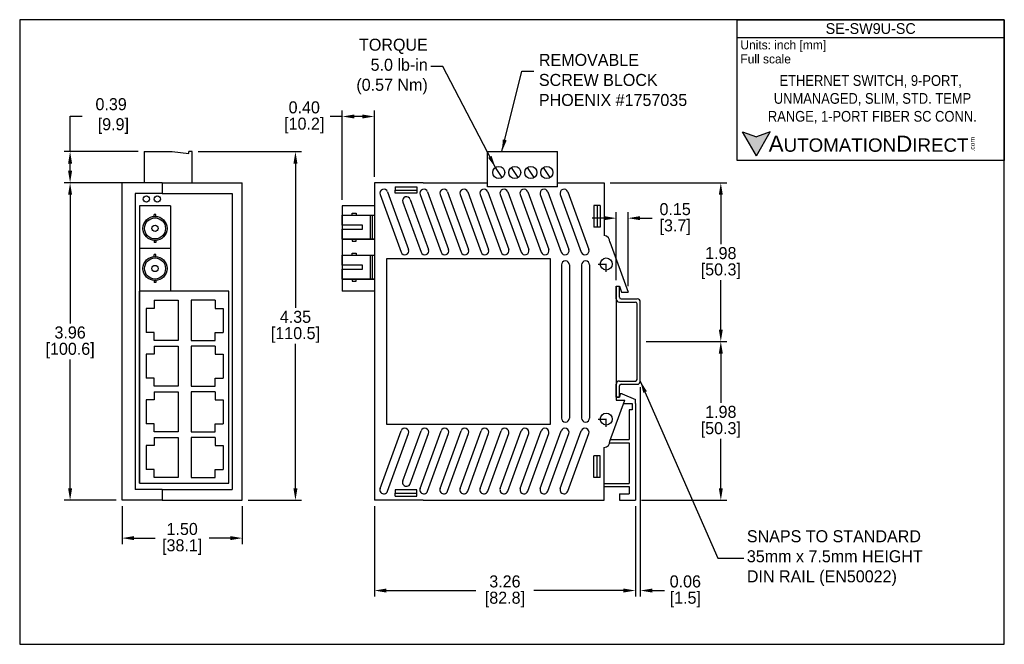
# Model space of a CAD drawing. Header units: inches. Extents: x 955.5 to 967.8, y 544.9 to 552.7.
import ezdxf

# ---------------------------------------------------------------- set-up
doc = ezdxf.new("R2010")
doc.units = ezdxf.units.IN
doc.header["$MEASUREMENT"] = 0
doc.linetypes.add('CENTER', pattern=[2, 1.25, -0.25, 0.25, -0.25])
for name, color, linetype in [('Centerline', 40, 'CENTER'), ('Dimensions', 140, 'Continuous'), ('Text', 140, 'Continuous')]:
    doc.layers.add(name, color=color, linetype=linetype)
doc.styles.add('\\M+2ABAC\\M+2A6A11', font='txt')
doc.dimstyles.get("Standard").update_dxf_attribs({"dimscale": 1.5, "dimtxt": 0.1, "dimasz": 0.1, "dimexe": 0.05, "dimexo": 0.05, "dimgap": 0.025, "dimtad": 0, "dimtih": 1, "dimtoh": 1, "dimrnd": 0.0005, "dimzin": 0, "dimdsep": 46, "dimtxsty": 'Standard', "dimcen": 0, "dimadec": 0, "dimazin": 0, "dimtfac": 1, "dimtofl": 0, "dimtmove": 0, "dimatfit": 3, "dimfxl": 0, "dimtolj": 1, "dimtzin": 0, "dimarcsym": 0})

# ---------------------------------------------------------------- blocks, each defined once
blk = doc.blocks.new('*D0')
at = {"layer": 'Defpoints', "color": 0}
for p in [(963.272, 548.701), (964.277, 548.701), (963.212, 546.721)]:
    blk.add_point(p, dxfattribs=at)
at = {"layer": 'Dimensions', "color": 0, "lineweight": -2}
for p, q in [((963.347, 548.701), (964.352, 548.701)), ((964.277, 548.551), (964.277, 547.936)), ((964.277, 546.871), (964.277, 547.486)), ((963.287, 546.721), (964.352, 546.721))]:
    blk.add_line(p, q, dxfattribs=at)
at = {"layer": 'Dimensions', "color": 0}
for points in [[(964.252, 548.551), (964.302, 548.551), (964.277, 548.701)], [(964.252, 546.871), (964.302, 546.871), (964.277, 546.721)]]:
    blk.add_solid(points, dxfattribs=at)
at = {"layer": 'Dimensions', "color": 0, "char_height": 0.15, "attachment_point": 5}
for s, insert in [('\\A1;1.98', (964.277, 547.823)), ('\\A1;[50.3]', (964.277, 547.598))]:
    blk.add_mtext(s, dxfattribs=dict(at, insert=insert))
blk = doc.blocks.new('*D1')
at = {"layer": 'Defpoints', "color": 0}
for p in [(962.822, 550.681), (963.272, 548.701), (964.277, 548.701)]:
    blk.add_point(p, dxfattribs=at)
at = {"layer": 'Dimensions', "color": 0, "lineweight": -2}
for p, q in [((962.897, 550.681), (964.352, 550.681)), ((964.277, 550.531), (964.277, 549.916)), ((964.277, 548.851), (964.277, 549.466)), ((963.347, 548.701), (964.352, 548.701))]:
    blk.add_line(p, q, dxfattribs=at)
at = {"layer": 'Dimensions', "color": 0}
for points in [[(964.252, 550.531), (964.302, 550.531), (964.277, 550.681)], [(964.252, 548.851), (964.302, 548.851), (964.277, 548.701)]]:
    blk.add_solid(points, dxfattribs=at)
at = {"layer": 'Dimensions', "color": 0, "char_height": 0.15, "attachment_point": 5}
for s, insert in [('\\A1;1.98', (964.277, 549.803)), ('\\A1;[50.3]', (964.277, 549.578))]:
    blk.add_mtext(s, dxfattribs=dict(at, insert=insert))
blk = doc.blocks.new('*D2')
at = {"layer": 'Defpoints', "color": 0}
for p in [(959.952, 546.721), (963.212, 546.721), (963.212, 545.595)]:
    blk.add_point(p, dxfattribs=at)
at = {"layer": 'Dimensions', "color": 0, "lineweight": -2}
for p, q in [((959.952, 546.646), (959.952, 545.52)), ((963.212, 546.646), (963.212, 545.52)), ((960.102, 545.595), (961.219, 545.595)), ((963.062, 545.595), (961.944, 545.595))]:
    blk.add_line(p, q, dxfattribs=at)
at = {"layer": 'Dimensions', "color": 0}
for points in [[(960.102, 545.62), (960.102, 545.57), (959.952, 545.595)], [(963.062, 545.62), (963.062, 545.57), (963.212, 545.595)]]:
    blk.add_solid(points, dxfattribs=at)
at = {"layer": 'Dimensions', "color": 0, "char_height": 0.15, "attachment_point": 5}
for s, insert in [('\\A1;3.26', (961.582, 545.708)), ('\\A1;[82.8]', (961.582, 545.483))]:
    blk.add_mtext(s, dxfattribs=dict(at, insert=insert))
blk = doc.blocks.new('*D3')
at = {"layer": 'Defpoints', "color": 0}
for p in [(963.272, 548.208), (963.212, 546.721), (963.272, 545.595)]:
    blk.add_point(p, dxfattribs=at)
at = {"layer": 'Dimensions', "color": 0, "lineweight": -2}
for p, q in [((963.272, 548.133), (963.272, 545.52)), ((963.212, 546.646), (963.212, 545.52)), ((963.062, 545.595), (962.912, 545.595)), ((963.422, 545.595), (963.572, 545.595))]:
    blk.add_line(p, q, dxfattribs=at)
at = {"layer": 'Dimensions', "color": 0}
for points in [[(963.062, 545.62), (963.062, 545.57), (963.212, 545.595)], [(963.422, 545.62), (963.422, 545.57), (963.272, 545.595)]]:
    blk.add_solid(points, dxfattribs=at)
at = {"layer": 'Dimensions', "color": 0, "char_height": 0.15, "attachment_point": 5}
for s, insert in [('\\A1;0.06', (963.834, 545.708)), ('\\A1;[1.5]', (963.834, 545.483))]:
    blk.add_mtext(s, dxfattribs=dict(at, insert=insert))
blk = doc.blocks.new('*D4')
at = {"layer": 'Defpoints', "color": 0}
for p in [(957.678, 551.071), (958.303, 546.721), (958.967, 546.721)]:
    blk.add_point(p, dxfattribs=at)
at = {"layer": 'Dimensions', "color": 0, "lineweight": -2}
for p, q in [((957.753, 551.071), (959.042, 551.071)), ((958.967, 550.921), (958.967, 549.121)), ((958.967, 546.871), (958.967, 548.671)), ((958.378, 546.721), (959.042, 546.721))]:
    blk.add_line(p, q, dxfattribs=at)
at = {"layer": 'Dimensions', "color": 0}
for points in [[(958.942, 550.921), (958.992, 550.921), (958.967, 551.071)], [(958.942, 546.871), (958.992, 546.871), (958.967, 546.721)]]:
    blk.add_solid(points, dxfattribs=at)
at = {"layer": 'Dimensions', "color": 0, "char_height": 0.15, "attachment_point": 5}
for s, insert in [('\\A1;4.35', (958.967, 549.008)), ('\\A1;[110.5]', (958.967, 548.783))]:
    blk.add_mtext(s, dxfattribs=dict(at, insert=insert))
blk = doc.blocks.new('*D5')
at = {"layer": 'Defpoints', "color": 0}
for p in [(956.803, 546.721), (958.303, 546.721), (956.803, 546.249)]:
    blk.add_point(p, dxfattribs=at)
at = {"layer": 'Dimensions', "color": 0, "lineweight": -2}
for p, q in [((956.803, 546.646), (956.803, 546.174)), ((958.303, 546.646), (958.303, 546.174)), ((956.953, 546.249), (957.215, 546.249)), ((958.153, 546.249), (957.89, 546.249))]:
    blk.add_line(p, q, dxfattribs=at)
at = {"layer": 'Dimensions', "color": 0}
for points in [[(956.953, 546.274), (956.953, 546.224), (956.803, 546.249)], [(958.153, 546.274), (958.153, 546.224), (958.303, 546.249)]]:
    blk.add_solid(points, dxfattribs=at)
at = {"layer": 'Dimensions', "color": 0, "char_height": 0.15, "attachment_point": 5}
for s, insert in [('\\A1;1.50', (957.553, 546.362)), ('\\A1;[38.1]', (957.553, 546.137))]:
    blk.add_mtext(s, dxfattribs=dict(at, insert=insert))
blk = doc.blocks.new('*D6')
at = {"layer": 'Defpoints', "color": 0}
for p in [(956.154, 550.681), (956.803, 550.681), (956.803, 546.721)]:
    blk.add_point(p, dxfattribs=at)
at = {"layer": 'Dimensions', "color": 0, "lineweight": -2}
for p, q in [((956.728, 550.681), (956.079, 550.681)), ((956.154, 550.531), (956.154, 548.926)), ((956.154, 546.871), (956.154, 548.476)), ((956.728, 546.721), (956.079, 546.721))]:
    blk.add_line(p, q, dxfattribs=at)
at = {"layer": 'Dimensions', "color": 0}
for points in [[(956.129, 550.531), (956.179, 550.531), (956.154, 550.681)], [(956.129, 546.871), (956.179, 546.871), (956.154, 546.721)]]:
    blk.add_solid(points, dxfattribs=at)
at = {"layer": 'Dimensions', "color": 0, "char_height": 0.15, "attachment_point": 5}
for s, insert in [('\\A1;3.96', (956.154, 548.813)), ('\\A1;[100.6]', (956.154, 548.588))]:
    blk.add_mtext(s, dxfattribs=dict(at, insert=insert))
blk = doc.blocks.new('*D7')
at = {"layer": 'Defpoints', "color": 0}
for p in [(959.552, 551.508), (959.952, 550.681), (959.552, 550.393, -45)]:
    blk.add_point(p, dxfattribs=at)
at = {"layer": 'Dimensions', "color": 0, "lineweight": -2}
for p, q in [((959.552, 551.508), (959.402, 551.508)), ((959.552, 550.468), (959.552, 551.583)), ((959.802, 551.508), (959.702, 551.508)), ((959.952, 550.756), (959.952, 551.583))]:
    blk.add_line(p, q, dxfattribs=at)
at = {"layer": 'Dimensions', "color": 0}
for points in [[(959.702, 551.533), (959.702, 551.483), (959.552, 551.508)], [(959.802, 551.533), (959.802, 551.483), (959.952, 551.508)]]:
    blk.add_solid(points, dxfattribs=at)
at = {"layer": 'Dimensions', "color": 0, "char_height": 0.15, "attachment_point": 5}
for s, insert in [('\\A1;0.40', (959.077, 551.621)), ('\\A1;[10.2]', (959.077, 551.396))]:
    blk.add_mtext(s, dxfattribs=dict(at, insert=insert))
blk = doc.blocks.new('*D8')
at = {"layer": 'Defpoints', "color": 0}
for p in [(963.119, 550.24), (962.972, 549.393), (963.119, 549.318)]:
    blk.add_point(p, dxfattribs=at)
at = {"layer": 'Dimensions', "color": 0, "lineweight": -2}
for p, q in [((962.972, 549.468), (962.972, 550.315)), ((963.119, 549.393), (963.119, 550.315)), ((962.822, 550.24), (962.672, 550.24)), ((963.269, 550.24), (963.419, 550.24))]:
    blk.add_line(p, q, dxfattribs=at)
at = {"layer": 'Dimensions', "color": 0}
for points in [[(962.822, 550.265), (962.822, 550.215), (962.972, 550.24)], [(963.269, 550.265), (963.269, 550.215), (963.119, 550.24)]]:
    blk.add_solid(points, dxfattribs=at)
at = {"layer": 'Dimensions', "color": 0, "char_height": 0.15, "attachment_point": 5}
for s, insert in [('\\A1;0.15', (963.707, 550.352)), ('\\A1;[3.7]', (963.707, 550.127))]:
    blk.add_mtext(s, dxfattribs=dict(at, insert=insert))
blk = doc.blocks.new('*D9')
at = {"layer": 'Defpoints', "color": 0}
for p in [(956.154, 551.071), (957.078, 551.071), (957.078, 550.681)]:
    blk.add_point(p, dxfattribs=at)
at = {"layer": 'Dimensions', "color": 0, "lineweight": -2}
for p, q in [((956.154, 551.071), (956.154, 551.514)), ((956.154, 551.514), (956.304, 551.514)), ((957.003, 551.071), (956.079, 551.071)), ((956.154, 550.831), (956.154, 550.921)), ((957.003, 550.681), (956.079, 550.681))]:
    blk.add_line(p, q, dxfattribs=at)
at = {"layer": 'Dimensions', "color": 0}
for points in [[(956.129, 550.921), (956.179, 550.921), (956.154, 551.071)], [(956.129, 550.831), (956.179, 550.831), (956.154, 550.681)]]:
    blk.add_solid(points, dxfattribs=at)
at = {"layer": 'Dimensions', "color": 0, "insert": (956.666, 551.514), "char_height": 0.15, "attachment_point": 5}
blk.add_mtext('\\A1;0.39\\P [9.9]', dxfattribs=at)

msp = doc.modelspace()

# ---------------------------------------------------------------- hatches: boundary and pattern name
at = {"layer": 'Dimensions'}
msp.add_hatch(color=256, dxfattribs=at).paths.add_polyline_path([(964.894, 551.317), (964.722, 551.254), (964.549, 551.317), (964.722, 551.018)])

# ---------------------------------------------------------------- linework, layer by layer
for p, q in [((957.078, 551.071), (957.428, 551.071)), ((957.078, 551.071), (957.078, 550.681)), ((957.428, 551.071), (957.637, 551.046, 45)), ((957.678, 551.071), (957.637, 551.071)), ((957.637, 551.046, 45), (957.637, 551.071, 45)), ((957.678, 550.681), (957.678, 551.071)), ((961.366, 550.681), (961.366, 551.071)), ((961.366, 551.071, 0.03), (962.238, 551.071, 0.03)), ((962.238, 550.681), (962.238, 551.071)), ((961.546, 550.747, 0.03), (961.463, 550.872, 0.03)), ((961.746, 550.747, 0.04), (961.663, 550.872, 0.04)), ((961.946, 550.747, 0.03), (961.863, 550.872, 0.03)), ((962.146, 550.747, 0.04), (962.063, 550.872, 0.04)), ((956.803, 546.721), (956.803, 550.681)), ((957.303, 550.681), (956.803, 550.681)), ((957.303, 550.681), (957.303, 550.546)), ((957.303, 550.681), (957.303, 550.546)), ((957.303, 550.681), (958.303, 550.681)), ((958.303, 546.721), (958.303, 550.681)), ((959.952, 550.681), (959.952, 546.721)), ((960.112, 550.681), (959.952, 550.681)), ((960.562, 550.681), (960.112, 550.681)), ((960.562, 550.681), (961.366, 550.681)), ((961.366, 550.631, 0.03), (961.366, 550.681)), ((962.238, 550.681), (962.492, 550.681)), ((962.238, 550.631, 0.03), (962.238, 550.681)), ((962.492, 550.681), (962.732, 550.681)), ((962.732, 550.681), (962.822, 550.681)), ((962.822, 550.681), (962.822, 550.681)), ((962.822, 550.681), (962.822, 550.023)), ((957.303, 550.546), (956.965, 550.546)), ((956.965, 550.546), (956.965, 546.855)), ((957.303, 550.546), (958.178, 550.546)), ((958.178, 550.546), (958.178, 546.855)), ((960.023, 550.534, 45), (960.285, 549.815, 45)), ((960.117, 550.568, 45), (960.379, 549.849, 45)), ((960.212, 550.631), (960.212, 550.591)), ((960.212, 550.631), (960.482, 550.631)), ((960.212, 550.591), (960.482, 550.591)), ((960.212, 550.551), (960.212, 550.591)), ((960.482, 550.551), (960.212, 550.551)), ((960.482, 550.631), (960.482, 550.591)), ((960.482, 550.591), (960.482, 550.551)), ((960.523, 550.534, 45), (960.785, 549.815, 45)), ((960.617, 550.568, 45), (960.879, 549.849, 45)), ((960.773, 550.534, 45), (961.035, 549.815, 45)), ((960.867, 550.568, 45), (961.129, 549.849, 45)), ((961.023, 550.534, 45), (961.285, 549.815, 45)), ((961.117, 550.568, 45), (961.379, 549.849, 45)), ((961.273, 550.534, 45), (961.535, 549.815, 45)), ((962.238, 550.631, 0.03), (961.366, 550.631, 0.03)), ((961.367, 550.568, 45), (961.629, 549.849, 45)), ((961.523, 550.534, 45), (961.785, 549.815, 45)), ((961.617, 550.568, 45), (961.879, 549.849, 45)), ((961.773, 550.534, 45), (962.035, 549.815, 45)), ((961.867, 550.568, 45), (962.129, 549.849, 45)), ((962.023, 550.534, 45), (962.285, 549.815, 45)), ((962.117, 550.568, 45), (962.379, 549.849, 45)), ((962.273, 550.534, 45), (962.535, 549.815, 45)), ((962.367, 550.568, 45), (962.629, 549.849, 45)), ((960.307, 550.44, 45), (960.535, 549.815, 45)), ((960.401, 550.474, 45), (960.629, 549.849, 45)), ((962.692, 550.397), (962.692, 550.127)), ((962.732, 550.397), (962.692, 550.397)), ((962.732, 550.397), (962.732, 550.127)), ((962.772, 550.397), (962.732, 550.397)), ((962.772, 550.397), (962.772, 550.127)), ((957.019, 550.393, -45), (957.019, 549.331, -45)), ((957.409, 550.393, -45), (957.019, 550.393, -45)), ((957.202, 550.261), (957.202, 550.287)), ((957.226, 550.287), (957.202, 550.287)), ((957.226, 550.261), (957.226, 550.287)), ((957.409, 550.393, -45), (957.409, 549.331, -45)), ((959.552, 550.393, -45), (959.552, 549.331, -45)), ((959.952, 550.393, -45), (959.552, 550.393, -45)), ((959.552, 550.277), (959.952, 550.277)), ((959.552, 550.152), (959.552, 550.277)), ((959.677, 550.277), (959.677, 550.302)), ((959.677, 550.302), (959.727, 550.302)), ((959.727, 550.302), (959.727, 550.277)), ((959.902, 549.977), (959.902, 550.277)), ((959.927, 549.977), (959.927, 550.277)), ((959.802, 550.152), (959.552, 550.152)), ((959.802, 550.102), (959.802, 550.152)), ((959.552, 550.102), (959.802, 550.102)), ((959.552, 549.977), (959.552, 550.102)), ((962.732, 550.127), (962.692, 550.127)), ((962.772, 550.127), (962.732, 550.127)), ((957.202, 549.962), (957.202, 549.937)), ((957.226, 549.937), (957.202, 549.937)), ((957.226, 549.962), (957.226, 549.937)), ((959.952, 549.977), (959.552, 549.977)), ((959.552, 549.977), (959.952, 549.977)), ((959.677, 549.977), (959.677, 549.952)), ((959.677, 549.952), (959.727, 549.952)), ((959.727, 549.952), (959.727, 549.977)), ((962.892, 549.943), (963.119, 549.318)), ((957.409, 549.862, -45), (957.019, 549.862, -45)), ((957.202, 549.761), (957.202, 549.787)), ((957.226, 549.787), (957.202, 549.787)), ((957.226, 549.761), (957.226, 549.787)), ((959.677, 549.802), (959.727, 549.802)), ((959.677, 549.777), (959.677, 549.802)), ((959.727, 549.802), (959.727, 549.777)), ((959.552, 549.652), (959.552, 549.777)), ((959.552, 549.777), (959.952, 549.777)), ((959.902, 549.477), (959.902, 549.777)), ((959.927, 549.477), (959.927, 549.777)), ((960.102, 549.731), (960.102, 547.671)), ((962.152, 549.731), (960.102, 549.731)), ((962.152, 547.671), (962.152, 549.731)), ((962.288, 549.656), (962.288, 547.746)), ((962.388, 549.656), (962.388, 547.746)), ((962.538, 549.656), (962.538, 547.746)), ((962.638, 549.656), (962.638, 547.746)), ((959.802, 549.652), (959.552, 549.652)), ((959.552, 549.602), (959.802, 549.602)), ((959.552, 549.477), (959.552, 549.602)), ((959.802, 549.602), (959.802, 549.652)), ((957.202, 549.462), (957.202, 549.437)), ((957.226, 549.437), (957.202, 549.437)), ((957.226, 549.462), (957.226, 549.437)), ((959.552, 549.477), (959.952, 549.477)), ((959.952, 549.477), (959.552, 549.477)), ((959.677, 549.477), (959.677, 549.452)), ((959.677, 549.452), (959.727, 549.452)), ((959.727, 549.452), (959.727, 549.477)), ((957.019, 546.936, -45), (957.019, 549.331, -45)), ((958.134, 549.331, -45), (957.019, 549.331, -45)), ((957.019, 549.331, -45), (957.019, 546.936, -45)), ((958.134, 546.936, -45), (958.134, 549.331, -45)), ((959.952, 549.331, -45), (959.552, 549.331, -45)), ((962.972, 549.393), (962.972, 547.968)), ((962.972, 549.393), (963.012, 549.393)), ((962.972, 549.393), (963.012, 549.393)), ((962.972, 549.233), (962.972, 549.393)), ((963.012, 549.393), (963.039, 549.318)), ((963.012, 549.253), (963.012, 549.393)), ((963.039, 549.318), (963.119, 549.318)), ((957.205, 549.215), (957.205, 549.115)), ((957.205, 549.215), (957.505, 549.215)), ((957.505, 549.215), (957.505, 548.715)), ((957.664, 549.215), (957.664, 548.715)), ((957.964, 549.215), (957.664, 549.215)), ((957.964, 549.215), (957.964, 549.115)), ((963.012, 549.193), (963.212, 549.193)), ((963.032, 549.233), (963.232, 549.233)), ((963.232, 548.228), (963.232, 549.173)), ((963.272, 548.208), (963.272, 549.193)), ((957.105, 549.115), (957.105, 548.815)), ((957.205, 549.115), (957.105, 549.115)), ((957.964, 549.115), (958.064, 549.115)), ((958.064, 549.115), (958.064, 548.815)), ((957.205, 548.815), (957.105, 548.815)), ((957.205, 548.715), (957.205, 548.815)), ((957.964, 548.815), (958.064, 548.815)), ((957.964, 548.715), (957.964, 548.815)), ((957.505, 548.715), (957.205, 548.715)), ((957.664, 548.715), (957.964, 548.715)), ((957.205, 548.645), (957.205, 548.545)), ((957.205, 548.645), (957.505, 548.645)), ((957.505, 548.645), (957.505, 548.145)), ((957.664, 548.645), (957.664, 548.145)), ((957.964, 548.645), (957.664, 548.645)), ((957.964, 548.645), (957.964, 548.545)), ((957.105, 548.545), (957.105, 548.245)), ((957.205, 548.545), (957.105, 548.545)), ((957.964, 548.545), (958.064, 548.545)), ((958.064, 548.545), (958.064, 548.245)), ((957.205, 548.245), (957.105, 548.245)), ((957.205, 548.145), (957.205, 548.245)), ((957.964, 548.245), (958.064, 548.245)), ((957.964, 548.145), (957.964, 548.245)), ((963.012, 548.208), (963.212, 548.208)), ((957.505, 548.145), (957.205, 548.145)), ((957.205, 548.075), (957.205, 547.975)), ((957.205, 548.075), (957.505, 548.075)), ((957.505, 548.075), (957.505, 547.575)), ((957.664, 548.145), (957.964, 548.145)), ((957.664, 548.075), (957.664, 547.575)), ((957.964, 548.075), (957.664, 548.075)), ((957.964, 548.075), (957.964, 547.975)), ((962.972, 548.008), (962.972, 548.168)), ((963.012, 548.008), (963.012, 548.148)), ((963.032, 548.168), (963.232, 548.168)), ((957.105, 547.975), (957.105, 547.675)), ((957.205, 547.975), (957.105, 547.975)), ((957.964, 547.975), (958.064, 547.975)), ((958.064, 547.975), (958.064, 547.675)), ((962.892, 547.459), (963.077, 547.968)), ((963.012, 548.008), (962.972, 548.008)), ((962.972, 548.008), (963.012, 548.008)), ((962.972, 547.968), (963.077, 547.968)), ((963.02, 548.048), (963.012, 548.008)), ((963.045, 548.048), (963.02, 548.048)), ((963.045, 548.048), (963.212, 547.978)), ((963.212, 547.928), (963.212, 547.978)), ((963.063, 547.928), (963.132, 547.928)), ((963.132, 547.928), (963.172, 547.928)), ((963.172, 547.848), (963.132, 547.848)), ((963.132, 547.848), (963.132, 547.479)), ((963.172, 547.928), (963.172, 547.848)), ((963.212, 547.928), (963.212, 546.721)), ((957.205, 547.675), (957.105, 547.675)), ((957.205, 547.575), (957.205, 547.675)), ((957.505, 547.575), (957.205, 547.575)), ((957.664, 547.575), (957.964, 547.575)), ((957.964, 547.675), (958.064, 547.675)), ((957.964, 547.575), (957.964, 547.675)), ((960.023, 546.868, 45), (960.285, 547.586, 45)), ((960.102, 547.671), (962.152, 547.671)), ((960.307, 546.962, 45), (960.535, 547.586, 45)), ((960.523, 546.868, 45), (960.785, 547.586, 45)), ((960.773, 546.868, 45), (961.035, 547.586, 45)), ((961.023, 546.868, 45), (961.285, 547.586, 45)), ((961.273, 546.868, 45), (961.535, 547.586, 45)), ((961.523, 546.868, 45), (961.785, 547.586, 45)), ((961.773, 546.868, 45), (962.035, 547.586, 45)), ((962.023, 546.868, 45), (962.285, 547.586, 45)), ((962.273, 546.868, 45), (962.535, 547.586, 45)), ((957.205, 547.505), (957.205, 547.405)), ((957.205, 547.505), (957.505, 547.505)), ((957.505, 547.505), (957.505, 547.005)), ((957.664, 547.505), (957.664, 547.005)), ((957.964, 547.505), (957.664, 547.505)), ((957.964, 547.505), (957.964, 547.405)), ((960.117, 546.834, 45), (960.379, 547.552, 45)), ((960.401, 546.928, 45), (960.629, 547.552, 45)), ((960.617, 546.834, 45), (960.879, 547.552, 45)), ((960.867, 546.834, 45), (961.129, 547.552, 45)), ((961.117, 546.834, 45), (961.379, 547.552, 45)), ((961.367, 546.834, 45), (961.629, 547.552, 45)), ((961.617, 546.834, 45), (961.879, 547.552, 45)), ((961.867, 546.834, 45), (962.129, 547.552, 45)), ((962.117, 546.834, 45), (962.379, 547.552, 45)), ((962.367, 546.834, 45), (962.629, 547.552, 45)), ((962.899, 547.479, -0.017), (963.132, 547.479, -0.017)), ((957.105, 547.405), (957.105, 547.105)), ((957.205, 547.405), (957.105, 547.405)), ((957.964, 547.405), (958.064, 547.405)), ((958.064, 547.405), (958.064, 547.105)), ((962.822, 546.721), (962.822, 547.379)), ((962.889, 547.439, -0.017), (963.132, 547.439, -0.017)), ((963.132, 547.439), (963.132, 546.931)), ((962.732, 547.275), (962.692, 547.275)), ((962.692, 547.005), (962.692, 547.275)), ((962.732, 547.005), (962.732, 547.275)), ((962.732, 547.275), (962.732, 547.275)), ((962.772, 547.275), (962.732, 547.275)), ((962.772, 547.005), (962.772, 547.275)), ((957.205, 547.105), (957.105, 547.105)), ((957.205, 547.005), (957.205, 547.105)), ((957.964, 547.105), (958.064, 547.105)), ((957.964, 547.005), (957.964, 547.105)), ((957.505, 547.005), (957.205, 547.005)), ((957.664, 547.005), (957.964, 547.005)), ((962.732, 547.005), (962.692, 547.005)), ((962.772, 547.005), (962.732, 547.005)), ((957.303, 546.855), (956.965, 546.855)), ((957.019, 546.936, -45), (958.134, 546.936, -45)), ((957.303, 546.855), (957.303, 546.721)), ((957.303, 546.855), (957.303, 546.721)), ((957.303, 546.855), (958.178, 546.855)), ((960.212, 546.851), (960.212, 546.811)), ((960.482, 546.851), (960.212, 546.851)), ((960.482, 546.811), (960.482, 546.851)), ((962.822, 546.931), (963.132, 546.931)), ((962.822, 546.891), (963.132, 546.891)), ((963.132, 546.891), (963.132, 546.801)), ((957.303, 546.721), (956.803, 546.721)), ((957.303, 546.721), (958.303, 546.721)), ((960.112, 546.721), (959.952, 546.721)), ((960.562, 546.721), (960.112, 546.721)), ((960.212, 546.811), (960.482, 546.811)), ((960.212, 546.771), (960.212, 546.811)), ((960.212, 546.771), (960.482, 546.771)), ((960.482, 546.771), (960.482, 546.811)), ((960.562, 546.721), (962.492, 546.721)), ((962.492, 546.721), (962.732, 546.721)), ((962.732, 546.721), (962.822, 546.721)), ((963.012, 546.801), (963.012, 546.721)), ((963.012, 546.801), (963.132, 546.801)), ((963.012, 546.721), (963.212, 546.721))]:
    msp.add_line(p, q)
for centre, radius in [((961.505, 550.809, 0.03), 0.075), ((961.705, 550.809, 0.03), 0.075), ((961.905, 550.809, 0.03), 0.075), ((962.105, 550.809, 0.03), 0.075), ((957.106, 550.478, -45), 0.039), ((957.242, 550.478, -45), 0.039), ((957.214, 550.112), 0.15), ((957.214, 550.112), 0.131), ((957.214, 550.112), 0.039), ((957.214, 549.612), 0.15), ((957.214, 549.612), 0.131), ((962.847, 549.668, -0.019), 0.075), ((957.214, 549.612), 0.039), ((962.847, 547.734, -0.019), 0.075)]:
    msp.add_circle(centre, radius)
for centre, radius, start, end in [((960.07, 550.551, 45), 0.05, 20, 200), ((960.57, 550.551, 45), 0.05, 20, 200), ((960.82, 550.551, 45), 0.05, 20, 200), ((961.07, 550.551, 45), 0.05, 20, 200), ((961.32, 550.551, 45), 0.05, 20, 200), ((961.57, 550.551, 45), 0.05, 20, 200), ((961.82, 550.551, 45), 0.05, 20, 200), ((962.07, 550.551, 45), 0.05, 20, 200), ((962.32, 550.551, 45), 0.05, 20, 200), ((960.354, 550.457, 45), 0.05, 20, 200), ((962.812, 549.943, 0.003), 0.0806, 358.8178, 82.875), ((960.332, 549.832, 45), 0.05, 200, 20), ((960.582, 549.832, 45), 0.05, 200, 20), ((960.832, 549.832, 45), 0.05, 200, 20), ((961.082, 549.832, 45), 0.05, 200, 20), ((961.332, 549.832, 45), 0.05, 200, 20), ((961.582, 549.832, 45), 0.05, 200, 20), ((961.832, 549.832, 45), 0.05, 200, 20), ((962.082, 549.832, 45), 0.05, 200, 20), ((962.332, 549.832, 45), 0.05, 200, 20), ((962.582, 549.832, 45), 0.05, 200, 20), ((962.338, 549.656), 0.05, 0, 180), ((962.588, 549.656), 0.05, 0, 180), ((963.012, 549.233), 0.04, 180, 270), ((963.032, 549.253), 0.02, 180, 270), ((963.212, 549.173), 0.02, 0, 90), ((963.232, 549.193), 0.04, 0, 90), ((963.012, 548.168), 0.04, 90, 180), ((963.212, 548.228), 0.02, 270, 0), ((963.232, 548.208), 0.04, 270, 0), ((963.032, 548.148), 0.02, 90, 180), ((962.338, 547.746), 0.05, 180, 0), ((962.588, 547.746), 0.05, 180, 0), ((960.332, 547.569, 45), 0.05, 340, 160), ((960.582, 547.569, 45), 0.05, 340, 160), ((960.832, 547.569, 45), 0.05, 340, 160), ((961.082, 547.569, 45), 0.05, 340, 160), ((961.332, 547.569, 45), 0.05, 340, 160), ((961.582, 547.569, 45), 0.05, 340, 160), ((961.832, 547.569, 45), 0.05, 340, 160), ((962.082, 547.569, 45), 0.05, 340, 160), ((962.332, 547.569, 45), 0.05, 340, 160), ((962.582, 547.569, 45), 0.05, 340, 160), ((962.812, 547.459, 0.003), 0.0806, 277.125, 1.1822), ((960.354, 546.945, 45), 0.05, 160, 340), ((960.07, 546.851, 45), 0.05, 160, 340), ((960.57, 546.851, 45), 0.05, 160, 340), ((960.82, 546.851, 45), 0.05, 160, 340), ((961.07, 546.851, 45), 0.05, 160, 340), ((961.32, 546.851, 45), 0.05, 160, 340), ((961.57, 546.851, 45), 0.05, 160, 340), ((961.82, 546.851, 45), 0.05, 160, 340), ((962.07, 546.851, 45), 0.05, 160, 340), ((962.32, 546.851, 45), 0.05, 160, 340)]:
    msp.add_arc(centre, radius, start, end)
at = {"layer": 'Centerline', "ltscale": 0.05}
for p, q in [((962.748, 549.668, -0.019), (962.946, 549.668, -0.019)), ((962.847, 549.569), (962.847, 549.767)), ((962.847, 549.569, -0.019), (962.847, 549.767, -0.019)), ((962.847, 547.635, -0.019), (962.847, 547.832, -0.019)), ((962.847, 547.635, -0.037), (962.847, 547.832, -0.037)), ((962.748, 547.734, -0.037), (962.946, 547.734, -0.037))]:
    msp.add_line(p, q, dxfattribs=at)
at = {"layer": 'Defpoints'}
msp.add_lwpolyline([(967.816, 552.715), (955.525, 552.715), (955.525, 544.925), (967.816, 544.925)], close=True, dxfattribs=at)
at = {"layer": 'Text'}
for p, q in [((964.48, 552.715), (967.816, 552.715)), ((964.48, 550.959), (964.48, 552.715)), ((967.816, 552.715), (967.816, 550.959)), ((964.48, 552.492), (967.816, 552.492)), ((964.722, 551.018), (964.549, 551.317)), ((964.549, 551.317), (964.722, 551.254)), ((964.722, 551.018), (964.894, 551.317)), ((964.894, 551.317), (964.722, 551.254)), ((967.816, 550.959), (964.48, 550.959))]:
    msp.add_line(p, q, dxfattribs=at)

# ---------------------------------------------------------------- texts
at = {"layer": 'Dimensions', "char_height": 0.15}
for s, insert, attachment_point in [('TORQUE\\P5.0 lb-in  \\P(0.57 Nm)', (960.619, 552.131, 0.03), 6), ('REMOVABLE\\PSCREW BLOCK\\PPHOENIX #1757035', (962.006, 552.289), 1), ('SNAPS TO STANDARD\\P35mm x 7.5mm HEIGHT\\PDIN RAIL (EN50022)', (964.602, 546), 4)]:
    msp.add_mtext(s, dxfattribs=dict(at, insert=insert, attachment_point=attachment_point))
at = {"layer": 'Text', "style": '\\M+2ABAC\\M+2A6A11'}
for s, insert, char_height, width, attachment_point in [('{\\fAR MingtiM BIG-5|b0|i0|c136|p49;SE-SW9U-S}C', (966.148, 552.604), 0.13397, 3.33557, 5), ('{\\fAR MingtiM BIG-5|b0|i0|c136|p49;\\W0.9;ETHERNET SWITCH, \\fAR MingtiM BIG-5|b0|i0|c0|p49;9\\fAR MingtiM BIG-5|b0|i0|c136|p49;-PORT,\\P UNMANAGED, SLIM, STD\\fAR MingtiM BIG-5|b0|i0|c0|p49;. \\fAR MingtiM BIG-5|b0|i0|c136|p49;TEMP\\P RANGE, 1-PORT FIBER S\\fAR MingtiM BIG-5|b0|i0|c0|p49;C\\fAR MingtiM BIG-5|b0|i0|c136|p49; CONN\\W1;.}', (966.148, 551.721), 0.133971, 3.62898, 5), ('{\\fArial|b0|i0|c0|p34;     \\H1.2x;A\\H0.8333x;UTOMATION\\H1.2x;D\\H0.8333x;IRECT}', (964.549, 551.167), 0.16746, 2.84187, 4)]:
    msp.add_mtext(s, dxfattribs=dict(at, insert=insert, char_height=char_height, width=width, attachment_point=attachment_point))
at = {"layer": 'Text', "char_height": 0.11164, "attachment_point": 4}
for s, insert, width in [(' Units: inch [mm]', (964.48, 552.384), 4.01023), (' Full scale', (964.48, 552.225), 3.99934)]:
    msp.add_mtext(s, dxfattribs=dict(at, insert=insert, width=width))
at = {"layer": 'Text', "insert": (967.386, 551.07), "char_height": 0.06029, "width": 0.17865, "attachment_point": 1, "rotation": 90, "style": '\\M+2ABAC\\M+2A6A11'}
msp.add_mtext('{\\fArial|b0|i0|c0|p34;.com}', dxfattribs=at)

# ---------------------------------------------------------------- dimensions: what is measured, and where the dimension line sits
at = {"layer": 'Dimensions'}
dim = msp.add_linear_dim(base=(956.154, 551.071), p1=(957.078, 550.681), p2=(957.078, 551.071), angle=90, dimstyle='Standard', override={"dimpost": '\\X'}, dxfattribs=at)
dim.commit()
dim.dimension.update_dxf_attribs({"geometry": '*D9', "text_midpoint": (956.666, 551.514), "dimtype": 160})
for base, p1, p2, picture, middle in [((959.552, 551.508), (959.952, 550.681), (959.552, 550.393, -45), '*D7', (959.077, 551.508)), ((963.119, 550.24), (962.972, 549.393), (963.119, 549.318), '*D8', (963.707, 550.24)), ((963.272, 545.595), (963.212, 546.721), (963.272, 548.208), '*D3', (963.834, 545.595)), ((956.803, 546.249), (958.303, 546.721), (956.803, 546.721), '*D5', (957.553, 546.249)), ((963.212, 545.595), (959.952, 546.721), (963.212, 546.721), '*D2', (961.582, 545.595))]:
    dim = msp.add_linear_dim(base=base, p1=p1, p2=p2, dimstyle='Standard', override={"dimpost": '\\X'}, dxfattribs=at)
    dim.commit()
    dim.dimension.update_dxf_attribs({"geometry": picture, "text_midpoint": middle})
for base, p1, p2, picture, middle in [((958.967, 546.721), (957.678, 551.071), (958.303, 546.721), '*D4', (958.967, 548.896)), ((956.154, 550.681), (956.803, 546.721), (956.803, 550.681), '*D6', (956.154, 548.701)), ((964.277, 548.701), (962.822, 550.681), (963.272, 548.701), '*D1', (964.277, 549.691)), ((964.277, 548.701), (963.212, 546.721), (963.272, 548.701), '*D0', (964.277, 547.711))]:
    dim = msp.add_linear_dim(base=base, p1=p1, p2=p2, angle=90, dimstyle='Standard', override={"dimpost": '\\X'}, dxfattribs=at)
    dim.commit()
    dim.dimension.update_dxf_attribs({"geometry": picture, "text_midpoint": middle})

# ---------------------------------------------------------------- leaders
at = {"layer": 'Dimensions', "annotation_type": 0, "has_hookline": 1}
for points, hookline_direction, text_width in [([(961.463, 550.872, 0.03), (960.807, 552.131, 0.03), (960.657, 552.131, 0.03)], 1, 1.075), ([(963.272, 548.208), (964.241, 546), (964.565, 546)], 0, 2.65)]:
    msp.add_leader(points, dimstyle='Standard', dxfattribs=dict(at, hookline_direction=hookline_direction, text_width=text_width))
at = {"layer": 'Dimensions', "annotation_type": 0, "has_hookline": 1, "hookline_direction": 0, "text_width": 2.225}
msp.add_leader([(961.544, 551.071), (961.794, 552.075), (961.944, 552.075)], dimstyle='Standard', override={"dimgap": 0.025, "dimtad": 0}, dxfattribs=at)

doc.saveas('drawing.dxf')
